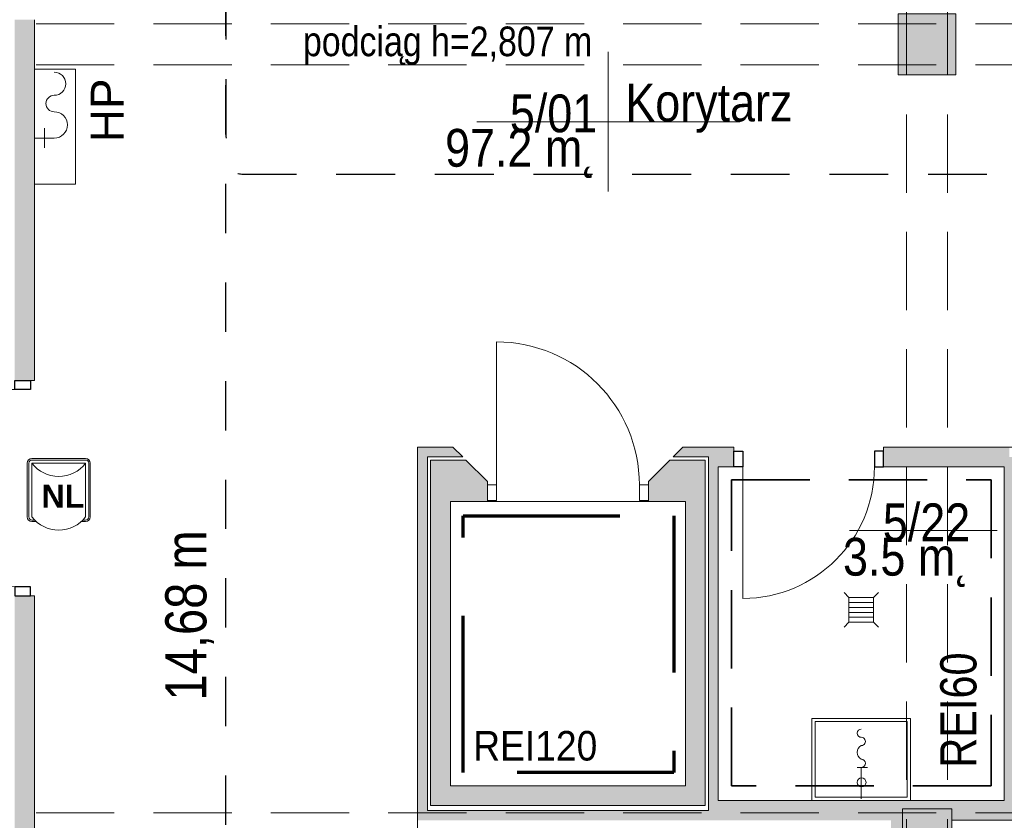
# Model space of a CAD drawing. Header units: centimetres. Extents: x -1316 to 21770, y -8842 to 3590.
# Tile 15 of 125: x -565 to 34, y 896 to 1383. Entities that reach past the tile are written whole.
import ezdxf
from ezdxf import colors
from ezdxf.entities.mleader import LeaderData, LeaderLine
from ezdxf.math import Vec2, Vec3

# ---------------------------------------------------------------- set-up
doc = ezdxf.new("R2010")
doc.units = ezdxf.units.CM
for name, pattern in [('Dash', [60, 30, -30]), ('Długa kreska', [142.875, 95.25, -47.625]), ('Hidden', [71.4375, 47.625, -23.8125]), ('Ukryte', [71.438, 47.625, -23.813])]:
    doc.linetypes.add(name, pattern=pattern)
for name, color, linetype, lineweight in [('A-AREA-IDEN', 2, 'Continuous', 13), ('A-DETL', 90, 'Continuous', 9), ('A-DETL-GENF', 92, 'Continuous', 9), ('A-DETL-HDLN', 90, 'Ukryte', 9), ('A-DETL-MEDM', 33, 'Continuous', 13), ('A-DOOR', 31, 'Continuous', 13), ('A-FLOR', 192, 'Continuous', 13), ('A-WALL', 113, 'Continuous', 13), ('A-WALL-PATT', 111, 'Continuous', 13), ('G-ANNO-TEXT', 231, 'Continuous', 13), ('P-SANR-FIXT', 6, 'Continuous', 9), ('PRZYW_Elementy_inst_przyw', 7, 'Continuous', 9), ('S-COLS', 52, 'Continuous', 13)]:
    doc.layers.add(name, color=color, linetype=linetype, lineweight=lineweight)
doc.styles.add('adam', font='arialbd.ttf')
doc.styles.add('Arial', font='arial.ttf', dxfattribs={"width": 0.9, "height": 18})
doc.styles.add('Arial Narrow', font='ARIALN.TTF', dxfattribs={"height": 22})
doc.styles.add('Arial Narrow_4', font='ARIALN.TTF', dxfattribs={"height": 25})
doc.styles.add('Arial Narrow_6', font='ARIALN.TTF', dxfattribs={"height": 18})
doc.styles.add('Arial_10', font='arial.ttf', dxfattribs={"height": 20})
doc.styles.add('Arial_11', font='arial.ttf', dxfattribs={"width": 0.85, "height": 23})

# ---------------------------------------------------------------- blocks, each defined once
blk = doc.blocks.new('M_Concrete-rengular-Column - 350 x 370mm-2360703-5_piętro III __10_50 m_ - stan projektowany')
at = {"layer": 'S-COLS', "lineweight": 9}
blk.add_hatch(color=254, dxfattribs=at).paths.add_polyline_path([(17.5, -18.5), (17.5, 18.5), (-17.5, 18.5), (-17.5, -18.5)], flags=0)
for p, q in [((17.5, 18.5), (-17.5, 18.5)), ((-17.5, 18.5), (-17.5, -18.5)), ((17.5, -18.5), (17.5, 18.5)), ((-17.5, -18.5), (17.5, -18.5))]:
    blk.add_line(p, q, dxfattribs=at)
blk = doc.blocks.new('M_Concrete-Square-Column - 300 x 300mm-1794508-5_piętro III __10_50 m_ - stan projektowany')
at = {"layer": 'S-COLS', "lineweight": 9}
blk.add_hatch(color=254, dxfattribs=at).paths.add_polyline_path([(15, -15), (15, 15), (-15, 15), (-15, -15)], flags=0)
for p, q in [((15, 15), (-15, 15)), ((-15, 15), (-15, -15)), ((15, -15), (15, 15)), ((-15, -15), (15, -15))]:
    blk.add_line(p, q, dxfattribs=at)
blk = doc.blocks.new('DRZWI 1S - automatyczna etykieta - Drzwi 87 _winda_-2252195-5_piętro III __10_50 m_ - stan projektowany')
at = {"layer": 'A-DETL-GENF'}
for p, q in [((-49, 12), (-43.5, 12)), ((-49, 2.5), (-49, 12)), ((-43.5, 12), (-43.5, 2.5)), ((43.5, 12), (49, 12)), ((43.5, 2.5), (43.5, 12)), ((49, 12), (49, 2.5)), ((-43.5, 2.5), (-49, 2.5)), ((49, 2.5), (43.5, 2.5))]:
    blk.add_line(p, q, dxfattribs=at)
at = {"layer": 'A-DETL-MEDM', "lineweight": 9}
for p, q in [((-49, 2.5), (-49, 12)), ((-49, 12), (-43.5, 12)), ((-43.5, 12), (-43.5, 2.5)), ((43.5, 12), (43.5, 2.5)), ((49, 12), (43.5, 12)), ((49, 2.5), (49, 12)), ((-43.5, 2.5), (-49, 2.5)), ((43.5, 2.5), (49, 2.5))]:
    blk.add_line(p, q, dxfattribs=at)
at = {"layer": 'A-DOOR', "lineweight": 9}
blk.add_line((43.5, 2.5), (43.5, -84.5), dxfattribs=at)
blk.add_arc((43.5, 2.5), 87, 180, 270, dxfattribs=at)
blk = doc.blocks.new('HYDRANT_PPOZ_SZAFKA_NASCIENNA - SUPRON 3-1715320-5_piętro III __10_50 m_ - stan projektowany')
at = {"layer": 'P-SANR-FIXT'}
for p, q in [((47.5, 31), (-22.5, 31)), ((-22.5, 31), (-22.5, 6)), ((-22.5, 6), (-22.5, 31)), ((-22.5, 31), (47.5, 31)), ((47.5, 6), (47.5, 31)), ((47.5, 31), (47.5, 6)), ((19.5, 6), (19.5, 18)), ((19.5, 12), (13.5, 12)), ((19.5, 12), (25.5, 12)), ((-22.5, 6), (47.5, 6)), ((47.5, 6), (-22.5, 6))]:
    blk.add_line(p, q, dxfattribs=at)
for centre, radius, start, end in [((-13.5, 18), 7, 0, 180), ((11.5, 18), 8, 360, 180), ((-1.5, 18), 5, 180, 360)]:
    blk.add_arc(centre, radius, start, end, dxfattribs=at)
blk = doc.blocks.new('zawór czerpalny ze złączką - zawór czerpalny ze złączką-1471437-5_piętro III __10_50 m_ - stan projektowany')
at = {"layer": 'P-SANR-FIXT'}
for p, q in [((-19.18, -2.5), (-19.18, 3.71)), ((0, 0), (-19.18, 0))]:
    blk.add_line(p, q, dxfattribs=at)
for centre, radius, start, end in [((-39.97, 0), 2.5, 180, 0), ((-34.97, 0), 2.5, 360, 180), ((-21.68, 0), 2.5, 0, 180), ((-28.33, 2.18), 4.68, 207.78929, 332.21071)]:
    blk.add_arc(centre, radius, start, end, dxfattribs=at)
blk = doc.blocks.new('zlew - Type 1-1332169-5_piętro III __10_50 m_ - stan projektowany')
at = {"layer": 'P-SANR-FIXT'}
for p, q in [((-17.5, 6), (-17.5, 56)), ((-17.5, 56), (42.5, 56)), ((-15.5, 8), (-15.5, 54)), ((-15.5, 54), (40.5, 54)), ((40.5, 54), (40.5, 8)), ((42.5, 56), (42.5, 6)), ((40.5, 8), (-15.5, 8))]:
    blk.add_line(p, q, dxfattribs=at)
blk.add_circle((12.66, 17.08), 2.7, dxfattribs=at)
blk = doc.blocks.new('kratka ściekowa - kratka ściekowa-1693923-5_piętro III __10_50 m_ - stan projektowany')
at = {"layer": 'P-SANR-FIXT'}
for p, q in [((-10.5, 10.5), (-7.5, 7.5)), ((-7.5, 7.5), (7.5, 7.5)), ((-7.5, -7.5), (-7.5, 7.5)), ((-4.5, -7.5), (-4.5, 7.5)), ((-1.5, -7.5), (-1.5, 7.5)), ((1.5, -7.5), (1.5, 7.5)), ((4.5, -7.5), (4.5, 7.5)), ((7.5, 7.5), (10.5, 10.5)), ((7.5, 7.5), (7.5, -7.5)), ((-10.5, -10.5), (-7.5, -7.5)), ((7.5, -7.5), (-7.5, -7.5)), ((10.5, -10.5), (7.5, -7.5))]:
    blk.add_line(p, q, dxfattribs=at)
blk = doc.blocks.new('DRZWI 1S - automatyczna etykieta - Drzwi 120-2381491-5_piętro III __10_50 m_ - stan projektowany')
at = {"layer": 'A-DETL-GENF'}
for p, q in [((-65.5, 6), (-65.5, -3.5)), ((-60, 6), (-65.5, 6)), ((-60, -3.5), (-60, 6)), ((65.5, 6), (60, 6)), ((60, 6), (60, -3.5)), ((65.5, -3.5), (65.5, 6)), ((-65.5, -3.5), (-60, -3.5)), ((60, -3.5), (65.5, -3.5))]:
    blk.add_line(p, q, dxfattribs=at)
at = {"layer": 'A-DETL-MEDM', "lineweight": 25}
for p, q in [((-60, 6), (-65.5, 6)), ((-65.5, 6), (-65.5, -3.5)), ((-60, -3.5), (-60, 6)), ((60, -3.5), (60, 6)), ((60, 6), (65.5, 6)), ((65.5, 6), (65.5, -3.5)), ((-65.5, -3.5), (-60, -3.5)), ((65.5, -3.5), (60, -3.5))]:
    blk.add_line(p, q, dxfattribs=at)
at = {"layer": 'A-DOOR'}
blk.add_line((60, 6), (60, 126), dxfattribs=at)
blk.add_arc((60, 6), 120, 90, 180, dxfattribs=at)
blk = doc.blocks.new('DRZWI 1S - automatyczna etykieta - Drzwi 80 _PPOŻ EI30 łazienkowe_-2252260-5_piętro III __10_50 m_ - stan projektowany')
at = {"layer": 'A-DETL-GENF'}
for p, q in [((-45.5, 6), (-45.5, -3.5)), ((-40, 6), (-45.5, 6)), ((-40, -3.5), (-40, 6)), ((45.5, 6), (40, 6)), ((40, 6), (40, -3.5)), ((45.5, -3.5), (45.5, 6)), ((-45.5, -3.5), (-40, -3.5)), ((40, -3.5), (45.5, -3.5))]:
    blk.add_line(p, q, dxfattribs=at)
at = {"layer": 'A-DETL-MEDM', "lineweight": 25}
for p, q in [((-40, 6), (-45.5, 6)), ((-45.5, 6), (-45.5, -3.5)), ((-40, -3.5), (-40, 6)), ((40, -3.5), (40, 6)), ((40, 6), (45.5, 6)), ((45.5, 6), (45.5, -3.5)), ((-45.5, -3.5), (-40, -3.5)), ((45.5, -3.5), (40, -3.5))]:
    blk.add_line(p, q, dxfattribs=at)
at = {"layer": 'A-DOOR'}
blk.add_line((40, 6), (40, 86), dxfattribs=at)
blk.add_arc((40, 6), 80, 90, 180, dxfattribs=at)
blk = doc.blocks.new('METKA_POMIESZCZENIA2 - Krótka - bez ramki 2-2396683-5_piętro III __10_50 m_ - stan projektowany')
at = {"layer": 'A-AREA-IDEN'}
blk.add_line((0.0976, 0), (-0.8, 0), dxfattribs=at)
blk = doc.blocks.new('METKA_POMIESZCZENIA2 - Rozbudowana krótka - bez ramki-2403173-5_piętro III __10_50 m_ - stan projektowany')
at = {"layer": 'A-AREA-IDEN'}
for p, q in [((0, 0.425), (0, 0)), ((0.0976, 0), (-0.8, 0)), ((-0.8, 0), (0.8, 0)), ((0, 0), (0, -0.425))]:
    blk.add_line(p, q, dxfattribs=at)
blk = doc.blocks.new('LN-4kB')
for centre in [(0, 9.5), (0, -23.14)]:
    blk.add_arc(centre, 20.48, 217.17501, 322.82499)
at = {"layer": 'PRZYW_Elementy_inst_przyw'}
for p, q in [((16.32, 0), (-16.32, 0)), ((-19.2, -2.88), (-19.2, -35.52)), ((-18.24, -2.88), (-18.24, -35.52)), ((-16.32, -0.96), (16.32, -0.96)), ((18.24, -2.88), (18.24, -35.52)), ((19.2, -35.52), (19.2, -2.88)), ((-16.32, -37.44), (-14.67, -37.44)), ((-16.32, -38.4), (-13.67, -38.4)), ((13.67, -38.4), (16.32, -38.4)), ((14.67, -37.44), (16.32, -37.44))]:
    blk.add_line(p, q, dxfattribs=at)
at = {"layer": 'PRZYW_Elementy_inst_przyw', "color": 7}
for p, q in [((-16.32, -35.52), (-16.32, -2.88)), ((-16.32, -2.88), (16.32, -2.88)), ((16.32, -2.88), (16.32, -35.52))]:
    blk.add_line(p, q, dxfattribs=at)
at = {"layer": 'PRZYW_Elementy_inst_przyw'}
for centre, radius, start, end in [((-16.32, -2.88), 2.88, 90, 180), ((16.32, -2.88), 2.88, 0, 90), ((-16.32, -2.88), 1.92, 90, 180), ((16.32, -2.88), 1.92, 0, 90), ((-16.32, -35.52), 2.88, 180, 270), ((-16.32, -35.52), 1.92, 180, 270), ((16.32, -35.52), 2.88, 270, 0), ((16.32, -35.52), 1.92, 270, 0)]:
    blk.add_arc(centre, radius, start, end, dxfattribs=at)
at = {"layer": 'PRZYW_Elementy_inst_przyw', "color": 150, "lineweight": 5, "insert": (-10.49, -15.87), "char_height": 2.5, "width": 28.6554, "attachment_point": 1, "style": 'adam'}
blk.add_mtext('{\\H5.6x;\\C256;NL}', dxfattribs=at)

msp = doc.modelspace()

# ---------------------------------------------------------------- hatches: boundary and pattern name
at = {"layer": 'A-WALL-PATT'}
h = msp.add_hatch(color=9, dxfattribs=at)
h.paths.add_polyline_path([(-567.62, 132.33), (-555.62, 132.33), (-555.62, 152.33), (-567.62, 152.33)], flags=0)
h.paths.add_polyline_path([(-558.12, 283.83), (-555.62, 283.83), (-555.62, 612.83), (-567.62, 612.83), (-567.62, 283.83)], flags=0)
h.paths.add_polyline_path([(-555.62, 743.83), (-555.62, 1032.83), (-567.62, 1032.83), (-567.62, 743.83), (-558.12, 743.83)], flags=0)
h.paths.add_polyline_path([(-555.62, 1163.83), (-555.62, 1383.33), (-567.62, 1383.33), (-567.62, 1163.83), (-558.12, 1163.83)], flags=0)
for points in [[(-316.62, 902.33), (-316.62, 1123.33), (-322.62, 1123.33), (-322.62, 902.33)], [(-302.62, 917.33), (-302.62, 1115.33), (-314.62, 1115.33), (-314.62, 917.33)], [(-147.62, 905.33), (-147.62, 1115.33), (-159.62, 1115.33), (-159.62, 905.33)], [(40.38, 896.33), (40.38, 1117.33), (37.38, 1117.33), (37.38, 1111.33), (34.38, 1111.33), (34.38, 896.33)], [(-139.62, 902.33), (-139.62, 1111.33), (-145.62, 1111.33), (-145.62, 902.33)], [(-159.62, 905.33), (-159.62, 917.33), (-314.62, 917.33), (-314.62, 905.33)], [(-139.62, 896.33), (-34.62, 896.33), (-34.62, 908.33), (-139.62, 908.33), (-139.62, 902.33)], [(8.49, 896.33), (34.38, 896.33), (34.38, 908.33), (-22.62, 908.33), (-22.62, 903.33), (2.38, 903.33), (2.38, 896.33)], [(-322.62, 896.33), (-139.62, 896.33), (-139.62, 902.33), (-322.62, 902.33)]]:
    msp.add_hatch(color=9, dxfattribs=at).paths.add_polyline_path(points, flags=0)
h = msp.add_hatch(color=9, dxfattribs=at)
h.paths.add_polyline_path([(-145.62, 1117.33), (-145.62, 1123.33), (-161.12, 1123.33), (-167.12, 1117.33)], flags=0)
h.paths.add_polyline_path([(-316.62, 1117.33), (-295.12, 1117.33), (-301.12, 1123.33), (-316.62, 1123.33)], flags=0)
h = msp.add_hatch(color=9, dxfattribs=at)
h.paths.add_polyline_path([(-39.12, 1111.33), (37.38, 1111.33), (37.38, 1123.33), (-39.12, 1123.33), (-39.12, 1120.83)], flags=0)
h.paths.add_polyline_path([(-130.12, 1111.33), (-130.12, 1123.33), (-145.62, 1123.33), (-145.62, 1111.33), (-139.62, 1111.33)], flags=0)
h = msp.add_hatch(color=9, dxfattribs=at)
h.paths.add_polyline_path([(-182.12, 1090.33), (-159.62, 1090.33), (-159.62, 1115.33), (-169.12, 1115.33), (-182.12, 1102.33), (-182.12, 1090.83)], flags=0)
h.paths.add_polyline_path([(-302.62, 1090.33), (-280.12, 1090.33), (-280.12, 1102.33), (-293.12, 1115.33), (-302.62, 1115.33)], flags=0)
h = msp.add_hatch(color=9, dxfattribs=at)
h.paths.add_polyline_path([(-22.62, 122.33), (-22.62, 388.33), (-27.62, 388.33), (-27.62, 428.33), (-22.62, 428.33), (-22.62, 465.83), (-34.62, 465.83), (-34.62, 122.33)], flags=0)
h.paths.add_polyline_path([(-34.62, 566.83), (-22.62, 566.83), (-22.62, 873.33), (-27.62, 873.33), (-27.62, 903.33), (-22.62, 903.33), (-22.62, 908.33), (-34.62, 908.33), (-34.62, 625.33)], flags=0)

# ---------------------------------------------------------------- linework, layer by layer
at = {"layer": 'A-DETL', "linetype": 'Hidden', "lineweight": 35}
for p, q in [((-131.62, 1103.33), (26.38, 1103.33)), ((-131.62, 917.33), (-131.62, 1103.33)), ((26.38, 1103.33), (26.38, 917.33)), ((26.38, 917.33), (-131.62, 917.33))]:
    msp.add_line(p, q, dxfattribs=at)
at = {"layer": 'A-DETL', "linetype": 'Długa kreska', "lineweight": 70}
for p, q in [((-294.76, 1081.49), (-166.76, 1081.49)), ((-294.76, 925.49), (-294.76, 1081.49)), ((-166.76, 1081.49), (-166.76, 925.49)), ((-166.76, 925.49), (-294.76, 925.49))]:
    msp.add_line(p, q, dxfattribs=at)
at = {"layer": 'A-DETL', "linetype": 'Dash', "lineweight": 25}
for points, knots in [([(-555.62, 1472.57), (-478.91, 1472.57), (-476.08, 1472.57), (-439.12, 1472.57), (-439.12, 1435.62), (-439.12, 1432.79), (-439.12, 1329.11), (-439.12, 1326.28), (-439.12, 1289.33), (-402.17, 1289.33), (-399.34, 1289.33), (54.38, 1289.33), (347.2, 1289.33), (391.67, 1289.33), (418.55, 1316.21), (413.88, 1393.93), (413.88, 1663.13)], [0, 0, 0, 0, 1.274059, 2.1133, 2.95254, 4.521491, 5.717221, 7.286172, 8.125412, 8.964652, 14.361634, 22.556861, 31.207392, 35.311818, 37.065318, 41.276562, 41.276562, 41.276562, 41.276562]), ([(-561.62, 233.02), (-511.61, 233.02), (-497.78, 233.02), (-439.12, 233.02), (-439.12, 251.36), (-439.12, 296.62), (-439.12, 1289.33), (-439.12, 1326.28), (-439.12, 1329.11), (-439.12, 1432.79), (-439.12, 1435.62), (-439.12, 1472.57), (-476.08, 1472.57), (-478.91, 1472.57), (-555.62, 1472.57)], [0, 0, 0, 0, 1.339676, 2.332925, 3.669947, 15.221807, 26.977257, 38.268666, 39.837617, 41.033347, 42.602298, 43.441538, 44.280778, 45.554838, 45.554838, 45.554838, 45.554838]), ([(-555.62, 1472.57), (-478.91, 1472.57), (-450.62, 1472.57), (-439.12, 1472.57), (-439.12, 1461.07), (-439.12, 1432.79), (-439.12, 1329.11), (-439.12, 1326.28), (-439.12, 1289.33), (-402.17, 1289.33), (-399.34, 1289.33), (54.38, 1289.33), (347.2, 1289.33), (391.67, 1289.33), (413.88, 1267.11), (413.88, 1211.15), (413.88, 1019.9)], [0, 0, 0, 0, 1.274059, 1.834911, 2.395763, 3.964714, 5.438832, 7.007784, 7.847024, 8.686264, 14.083246, 22.278473, 30.929004, 34.961158, 36.402966, 39.45005, 39.45005, 39.45005, 39.45005])]:
    msp.add_open_spline(points, degree=3, knots=knots, dxfattribs=at)
at = {"layer": 'A-DETL-HDLN'}
for p, q in [((-25.12, 420.83), (-25.12, 2793.33)), ((-0.12, 420.83), (-0.12, 2793.33)), ((-1197.62, 1380.83), (1172.38, 1380.83)), ((-1197.62, 1355.83), (1172.38, 1355.83)), ((-1197.62, 900.83), (1172.38, 900.83))]:
    msp.add_line(p, q, dxfattribs=at)
at = {"layer": 'A-FLOR', "lineweight": 9}
msp.add_line((-280.12, 1090.33), (-182.12, 1090.33), dxfattribs=at)
at = {"layer": 'A-WALL', "lineweight": 9}
for p, q in [((-555.62, 1353.33), (-555.62, 1383.33)), ((-555.62, 1163.83), (-555.62, 1283.33)), ((-558.12, 1163.83), (-555.62, 1163.83)), ((-322.62, 1123.33), (-322.62, 757.83)), ((-301.12, 1123.33), (-322.62, 1123.33)), ((-295.12, 1117.33), (-301.12, 1123.33)), ((-161.12, 1123.33), (-167.12, 1117.33)), ((-130.12, 1123.33), (-161.12, 1123.33)), ((-130.12, 1120.83), (-130.12, 1123.33)), ((63.38, 1123.33), (-39.12, 1123.33)), ((-39.12, 1123.33), (-39.12, 1120.83)), ((-316.62, 902.33), (-316.62, 1117.33)), ((-316.62, 1117.33), (-295.12, 1117.33)), ((-293.12, 1115.33), (-314.62, 1115.33)), ((-314.62, 1115.33), (-314.62, 905.33)), ((-280.12, 1102.33), (-293.12, 1115.33)), ((-169.12, 1115.33), (-182.12, 1102.33)), ((-147.62, 1115.33), (-169.12, 1115.33)), ((-167.12, 1117.33), (-145.62, 1117.33)), ((-147.62, 905.33), (-147.62, 1115.33)), ((-145.62, 1117.33), (-145.62, 902.33)), ((-139.62, 908.33), (-139.62, 1111.33)), ((-139.62, 1111.33), (-130.12, 1111.33)), ((-39.12, 1111.33), (34.38, 1111.33)), ((34.38, 1111.33), (34.38, 908.33)), ((-280.12, 1100.33), (-280.12, 1102.33)), ((-182.12, 1102.33), (-182.12, 1100.33)), ((-302.62, 917.33), (-302.62, 1090.33)), ((-302.62, 1090.33), (-280.12, 1090.33)), ((-280.12, 1090.33), (-280.12, 1090.83)), ((-182.12, 1090.83), (-182.12, 1090.33)), ((-182.12, 1090.33), (-159.62, 1090.33)), ((-159.62, 1090.33), (-159.62, 917.33)), ((-555.62, 1032.83), (-558.12, 1032.83)), ((-555.62, 743.83), (-555.62, 1032.83)), ((-159.62, 917.33), (-302.62, 917.33)), ((-314.62, 905.33), (-147.62, 905.33)), ((34.38, 908.33), (-139.62, 908.33)), ((-145.62, 902.33), (-316.62, 902.33)), ((2.38, 896.33), (40.38, 896.33))]:
    msp.add_line(p, q, dxfattribs=at)

# ---------------------------------------------------------------- block references
at = {"layer": 'A-AREA-IDEN', "xscale": 99.99999999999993, "yscale": 99.99999999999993, "zscale": 99.99999999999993}
for name, p in [('METKA_POMIESZCZENIA2 - Rozbudowana krótka - bez ramki-2403173-5_piętro III __10_50 m_ - stan projektowany', (-206.61, 1321.29)), ('METKA_POMIESZCZENIA2 - Krótka - bez ramki 2-2396683-5_piętro III __10_50 m_ - stan projektowany', (20.29, 1072.54))]:
    msp.add_blockref(name, p, dxfattribs=at)
at = {"layer": 'A-DOOR', "lineweight": 9, "rotation": 180}
msp.add_blockref('DRZWI 1S - automatyczna etykieta - Drzwi 87 _winda_-2252195-5_piętro III __10_50 m_ - stan projektowany', (-231.12, 1102.83), dxfattribs=at)
at = {"layer": 'A-DOOR'}
for name, p, rotation in [('DRZWI 1S - automatyczna etykieta - Drzwi 120-2381491-5_piętro III __10_50 m_ - stan projektowany', (-561.62, 1098.33), 89.9999999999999), ('DRZWI 1S - automatyczna etykieta - Drzwi 80 _PPOŻ EI30 łazienkowe_-2252260-5_piętro III __10_50 m_ - stan projektowany', (-84.62, 1117.33), 180)]:
    msp.add_blockref(name, p, dxfattribs=dict(at, rotation=rotation))
at = {"layer": 'P-SANR-FIXT'}
for name, p, rotation in [('HYDRANT_PPOZ_SZAFKA_NASCIENNA - SUPRON 3-1715320-5_piętro III __10_50 m_ - stan projektowany', (-561.62, 1330.83), 269.9999999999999), ('kratka ściekowa - kratka ściekowa-1693923-5_piętro III __10_50 m_ - stan projektowany', (-52.62, 1024.33), 270.0000000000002), ('zawór czerpalny ze złączką - zawór czerpalny ze złączką-1471437-5_piętro III __10_50 m_ - stan projektowany', (-52.62, 909.33), 270.0000000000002)]:
    msp.add_blockref(name, p, dxfattribs=dict(at, rotation=rotation))
msp.add_blockref('zlew - Type 1-1332169-5_piętro III __10_50 m_ - stan projektowany', (-65.12, 902.33), dxfattribs=at)
at = {"layer": 'PRZYW_Elementy_inst_przyw', "color": 252, "lineweight": 5}
msp.add_blockref('LN-4kB', (-540.87, 1116.43), dxfattribs=at)
at = {"layer": 'S-COLS', "lineweight": 9}
for name, p in [('M_Concrete-rengular-Column - 350 x 370mm-2360703-5_piętro III __10_50 m_ - stan projektowany', (-12.62, 1368.33)), ('M_Concrete-Square-Column - 300 x 300mm-1794508-5_piętro III __10_50 m_ - stan projektowany', (-12.62, 888.33))]:
    msp.add_blockref(name, p, dxfattribs=at)

# ---------------------------------------------------------------- texts
at = {"layer": 'A-AREA-IDEN', "color": 0, "char_height": 23, "line_spacing_factor": 0.936439, "style": 'Arial_11'}
for s, insert, width, attachment_point in [('\\pxqr,t3.69565,7.3913,11.08696,14.78261,18.47826,22.17391,25.86957,29.56522,33.26087,36.95652,40.65217,44.34783,48.04348,51.73913,55.43478,59.13043,62.82609,66.52174,70.21739,73.91304,77.6087,81.30435,85,88.69565,92.3913,96.08696,99.78261,103.47826,107.17391,110.86957,114.56522,118.26087;{5/01}', (-213.27, 1314.51), 52.87, 9), ('\\pxt3.69565,7.3913,11.08696,14.78261,18.47826,22.17391,25.86957,29.56522,33.26087,36.95652,40.65217,44.34783,48.04348,51.73913,55.43478,59.13043,62.82609,66.52174,70.21739,73.91304,77.6087,81.30435,85,88.69565,92.3913,96.08696,99.78261,103.47826,107.17391,110.86957,114.56522,118.26087;{Korytarz}', (-196.19, 1314.51), 100.64, 7), ('\\pt84.99995,169.9999,255.00008,340.00003,424.99998,509.99993,595.00011,680.00006,765.00001,849.99996,934.99991,1020.00009,1105.00004,1189.99999,1274.99994,1359.99989,1445.00007,1530.00002,1614.99997,1699.99992,1785.0001,1870.00005,1955,2039.99995,2124.9999,2210.00008,2295.00003,2379.99998,2464.99993,2550.00011,2635.00006,2720.00001;97.2 m˛', (-213.27, 1316.9), 91.63, 3), ('\\pxqr,t3.69565,7.3913,11.08696,14.78261,18.47826,22.17391,25.86957,29.56522,33.26087,36.95652,40.65217,44.34783,48.04348,51.73913,55.43478,59.13043,62.82609,66.52174,70.21739,73.91304,77.6087,81.30435,85,88.69565,92.3913,96.08696,99.78261,103.47826,107.17391,110.86957,114.56522,118.26087;{5/22}', (13.64, 1065.76), 52.87, 9), ('\\pt84.99995,169.9999,255.00008,340.00003,424.99998,509.99993,595.00011,680.00006,765.00001,849.99996,934.99991,1020.00009,1105.00004,1189.99999,1274.99994,1359.99989,1445.00007,1530.00002,1614.99997,1699.99992,1785.0001,1870.00005,1955,2039.99995,2124.9999,2210.00008,2295.00003,2379.99998,2464.99993,2550.00011,2635.00006,2720.00001;3.5 m˛', (13.64, 1068.15), 76.5, 3)]:
    msp.add_mtext(s, dxfattribs=dict(at, insert=insert, width=width, attachment_point=attachment_point))
at = {"layer": 'G-ANNO-TEXT', "color": 7, "insert": (-392.3, 1379.14), "char_height": 18, "width": 379, "attachment_point": 1, "line_spacing_factor": 0.949189, "style": 'Arial Narrow_6'}
msp.add_mtext('\\pt127.00008,253.99998,381.00006,507.99996,635.00004,761.99994,889.00002,1015.99992,1143,1270.00008,1396.99998,1524.00006,1650.99996,1778.00004,1904.99994,2032.00002,2158.99992,2286,2413.00008,2539.99998,2667.00006,2793.99996,2921.00004,3047.99994,3175.00002,3301.99992,3429,3556.00008,3682.99998,3810.00006,3936.99996,4064.00004;podciąg h=2,807 m', dxfattribs=at)
at = {"layer": 'G-ANNO-TEXT', "color": 7, "insert": (-521.37, 1308.77), "char_height": 20, "width": 40.804, "attachment_point": 1, "rotation": 90, "line_spacing_factor": 0.936439, "style": 'Arial_10'}
msp.add_mtext('\\pxt6.35,12.7,19.05,25.4,31.75,38.1,44.45,50.8,57.15,63.5,69.85,76.2,82.55,88.9,95.25,101.6,107.95,114.3,120.65,127,133.35,139.7,146.05,152.4,158.75,165.1,171.45,177.8,184.15,190.5,196.85,203.2;{HP}', dxfattribs=at)
at = {"layer": 'G-ANNO-TEXT', "color": 11, "insert": (-476.05, 969.22), "char_height": 25, "width": 104.939, "attachment_point": 1, "rotation": 90, "line_spacing_factor": 0.949189, "style": 'Arial Narrow_4'}
msp.add_mtext('\\pxt5.08,10.16,15.24,20.32,25.4,30.48,35.56,40.64,45.72,50.8,55.88,60.96,66.04,71.12,76.2,81.28,86.36,91.44,96.52,101.6,106.68,111.76,116.84,121.92,127,132.08,137.16,142.24,147.32,152.4,157.48,162.56;{14,68 m}', dxfattribs=at)
at = {"layer": 'G-ANNO-TEXT', "color": 1, "insert": (-4.59, 928.39), "char_height": 22, "width": 70.195, "attachment_point": 1, "rotation": 90, "line_spacing_factor": 0.949189, "style": 'Arial Narrow'}
msp.add_mtext('\\pxt5.77273,11.54545,17.31818,23.09091,28.86364,34.63636,40.40909,46.18182,51.95455,57.72727,63.5,69.27273,75.04545,80.81818,86.59091,92.36364,98.13636,103.90909,109.68182,115.45455,121.22727,127,132.77273,138.54545,144.31818,150.09091,155.86364,161.63636,167.40909,173.18182,178.95455,184.72727;{REI60}', dxfattribs=at)
at = {"layer": 'G-ANNO-TEXT', "color": 1, "insert": (-288.7, 950.67), "char_height": 18, "width": 75.1743, "attachment_point": 1, "line_spacing_factor": 0.936439, "style": 'Arial'}
msp.add_mtext('\\pxt6.35,12.7,19.05,25.4,31.75,38.1,44.45,50.8,57.15,63.5,69.85,76.2,82.55,88.9,95.25,101.6,107.95,114.3,120.65,127,133.35,139.7,146.05,152.4,158.75,165.1,171.45,177.8,184.15,190.5,196.85,203.2;{REI120}', dxfattribs=at)

# ---------------------------------------------------------------- next in the draw order: leaders
at = {"layer": 'PRZYW_Elementy_inst_przyw', "ltscale": 0.5}
ml = msp.add_multileader_mtext('Standard', dxfattribs=at)
ml.set_content('{\\fArial|b0|i0|c238|p34;\\H0.5x;UMIEŚCIĆ W SZACHCIE  ELEKTRYCZNYM}')
ml.set_leader_properties()
ml.build(insert=Vec2(0, 0))
ml.multileader.update_dxf_attribs({"has_text_frame": 1, "text_right_attachment_type": 6, "dogleg_length": 19.74, "arrow_head_size": 19.74})
ctx = ml.context
ctx.base_point, ctx.char_height, ctx.arrow_head_size, ctx.landing_gap_size, ctx.plane_origin = Vec3(-493.58, 1442.95), 19.7399, 19.74, 9.87, Vec3(82.8, 1435.76)
ctx.right_attachment, ctx.text_align_type = 6, 2
notes = []
notes.append((ctx, [(0, (1, 1, 0), (-178.9, 1436.68), (-1, 0), 19.74, [(0, [(-104.27, 1408.28)], 0, [])])]))
ctx.mtext.insert, ctx.mtext.width, ctx.mtext.alignment, ctx.mtext.flow_direction = Vec3(-208.51, 1449.21), 283.6181, 3, 5
ctx.mtext.has_bg_fill, ctx.mtext.bg_color, ctx.mtext.bg_scale_factor, ctx.mtext.bg_transparency, ctx.mtext.use_window_bg_color = 1, -1027028792, 1.5, 0, 1
for ctx, leaders in notes:
    for number, flags, end, landing, length, lines in leaders:
        leader = LeaderData()
        leader.index, (leader.has_last_leader_line, leader.has_dogleg_vector, leader.attachment_direction) = number, flags
        leader.last_leader_point, leader.dogleg_vector, leader.dogleg_length = Vec3(end), Vec3(landing), length
        for number, points, colour, breaks in lines:
            line = LeaderLine()
            line.index, line.vertices, line.color, line.breaks = number, Vec3.list(points), colors.encode_raw_color(colour), breaks
            leader.lines.append(line)
        ctx.leaders.append(leader)

doc.saveas('drawing.dxf')
